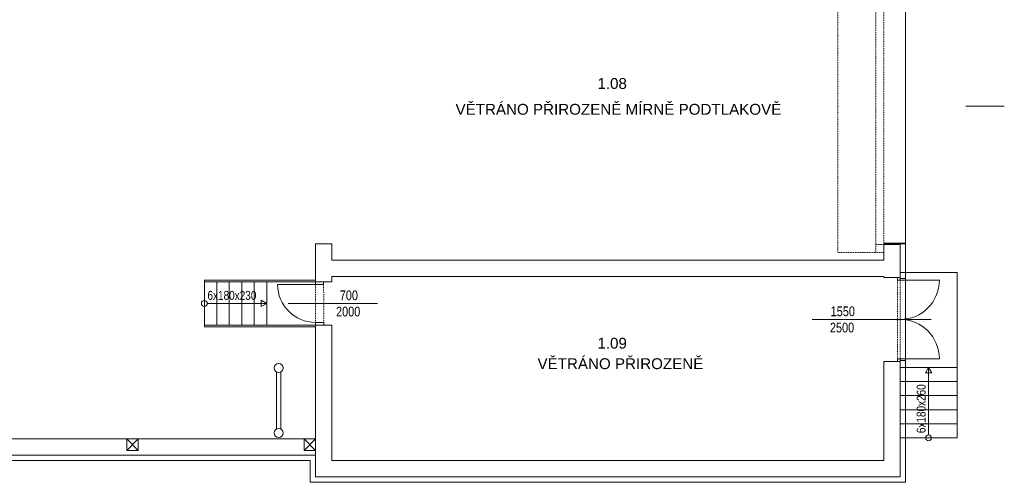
# Model space of a CAD drawing. Header units: millimetres. Extents: x 918337 to 1269480, y -257156 to -67477.
# Tile 99 of 114: x 1237044 to 1255202, y -116398 to -107862. Entities that reach past the tile are written whole.
import ezdxf

# ---------------------------------------------------------------- set-up
doc = ezdxf.new("R2010")
doc.units = ezdxf.units.MM
doc.linetypes.add('DĚLICÍ2', pattern=[15.875, 6.35, -3.175, 0, -3.175, 0, -3.175])
doc.layers.get('0').update_dxf_attribs({"color": 8, "lineweight": 9})
doc.layers.add('LEGENDY', color=7, linetype='Continuous', lineweight=9)
doc.layers.add('St_plocha_místnosti', color=3, linetype='Continuous', lineweight=18)
doc.styles.add('Andy', font='arial.ttf')
doc.styles.get("Standard").update_dxf_attribs({"font": 'arial.ttf'})
doc.linetypes.add('IZOLACE', pattern='A,0.0001,-0.1,[134,ltypeshp.shx,S=0.1,R=0,X=-0.1,Y=0],-0.2,[134,ltypeshp.shx,S=0.1,R=180,X=0.1,Y=0],-0.1', length=0.4001)

# ---------------------------------------------------------------- blocks, each defined once
blk = doc.blocks.new('X XZ X X ZX')
at = {"color": 8, "linetype": 'DĚLICÍ2', "ltscale": 2}
for p, q in [((1138869, -145993), (1138869, -151393)), ((1139569, -146143), (1139569, -151243)), ((1139719, -151243), (1139719, -146143)), ((1139719, -151243), (1139569, -151243)), ((1139569, -151243), (1139569, -151393)), ((1139719, -151393), (1139719, -151243)), ((1138869, -151393), (1139569, -151393)), ((1139569, -151393), (1139719, -151393)), ((1139969, -151903), (1139969, -153353)), ((1140019, -151903), (1140019, -153353)), ((1129240, -152683), (1129239, -151983)), ((1129390, -152683), (1129389, -151983))]:
    blk.add_line(p, q, dxfattribs=at)
at = {"color": 8, "ltscale": 3}
for p, q in [((1140119, -146143), (1140119, -151243)), ((1140119, -153383), (1140119, -151873))]:
    blk.add_line(p, q, dxfattribs=at)
at = {"color": 8}
for p, q in [((1141232, -148693), (1141941, -148693)), ((1139719, -151223), (1140119, -151223)), ((1140019, -151873), (1140119, -151873)), ((1128736, -152333), (1130384, -152333)), ((1138401, -152628), (1140592, -152628)), ((1140019, -153383), (1140119, -153383))]:
    blk.add_line(p, q, dxfattribs=at)
at = {"color": 8, "ltscale": 2}
for p, q in [((1129539, -151233), (1129239, -151233)), ((1129239, -151933), (1129239, -151233)), ((1129539, -151533), (1129539, -151233)), ((1140019, -151243), (1139719, -151243)), ((1139719, -151533), (1139719, -151243)), ((1140019, -151853), (1140019, -151243)), ((1140119, -151873), (1140119, -151223)), ((1139719, -151533), (1129539, -151533)), ((1141069, -151763), (1140019, -151763)), ((1141069, -153513), (1141069, -151763)), ((1127189, -151903), (1129239, -151903)), ((1127189, -151903), (1127189, -152763)), ((1127419, -151933), (1127189, -151933)), ((1127189, -151933), (1127189, -152733)), ((1127649, -151933), (1127419, -151933)), ((1127419, -151933), (1127419, -152733)), ((1127879, -151933), (1127649, -151933)), ((1127649, -151933), (1127649, -152733)), ((1128109, -151933), (1127879, -151933)), ((1127879, -151933), (1127879, -152733)), ((1128339, -151933), (1128109, -151933)), ((1128109, -151933), (1128109, -152733)), ((1128339, -151933), (1128339, -152733)), ((1128339, -151933), (1129239, -151933)), ((1129239, -151933), (1129539, -151933)), ((1129239, -151933), (1129239, -151983)), ((1129389, -151933), (1129239, -151933)), ((1129389, -151983), (1129389, -151933)), ((1139719, -151833), (1129539, -151833)), ((1129539, -151933), (1129539, -151833)), ((1139719, -151853), (1139719, -151833)), ((1139719, -151853), (1140019, -151853)), ((1140019, -151853), (1139969, -151853)), ((1139969, -151853), (1139969, -151903)), ((1139969, -151903), (1140019, -151903)), ((1140019, -151903), (1140019, -151853)), ((1140019, -151903), (1140744, -151903)), ((1129239, -151983), (1128539, -151983)), ((1129239, -151983), (1129389, -151983)), ((1127244, -152333), (1128339, -152333)), ((1128339, -152333), (1128238, -152274)), ((1128238, -152274), (1128238, -152391)), ((1128238, -152391), (1128339, -152333)), ((1129240, -152683), (1129240, -152733)), ((1129390, -152683), (1129240, -152683)), ((1129390, -152733), (1129390, -152683)), ((1127189, -152733), (1127419, -152733)), ((1127189, -152763), (1129239, -152763)), ((1127419, -152733), (1127649, -152733)), ((1127649, -152733), (1127879, -152733)), ((1127879, -152733), (1128109, -152733)), ((1128109, -152733), (1128339, -152733)), ((1128339, -152733), (1129239, -152733)), ((1129239, -152733), (1129539, -152733)), ((1129239, -155043), (1129239, -152733)), ((1129240, -152733), (1129390, -152733)), ((1129539, -155233), (1129539, -152733)), ((1139719, -153403), (1140019, -153403)), ((1139719, -155233), (1139719, -153403)), ((1140019, -153353), (1139969, -153353)), ((1139969, -153353), (1139969, -153403)), ((1139969, -153403), (1140019, -153403)), ((1140019, -153353), (1140744, -153353)), ((1140019, -153403), (1140019, -153353)), ((1140019, -155533), (1140019, -153403)), ((1140119, -155633), (1140119, -153383)), ((1140019, -153513), (1141069, -153513)), ((1140019, -153513), (1140019, -153773)), ((1140544, -153513), (1140486, -153614)), ((1140486, -153614), (1140603, -153614)), ((1140603, -153614), (1140544, -153513)), ((1140544, -154758), (1140544, -153513)), ((1141069, -153773), (1141069, -153513)), ((1140019, -153773), (1140019, -154033)), ((1140019, -153773), (1141069, -153773)), ((1141069, -154033), (1141069, -153773)), ((1140019, -154033), (1140019, -154293)), ((1140019, -154033), (1141069, -154033)), ((1141069, -154293), (1141069, -154033)), ((1140019, -154293), (1140019, -154553)), ((1140019, -154293), (1141069, -154293)), ((1141069, -154553), (1141069, -154293)), ((1140019, -154553), (1140019, -154813)), ((1140019, -154553), (1141069, -154553)), ((1141069, -154813), (1141069, -154553)), ((1059489, -154833), (1129239, -154833)), ((1125759, -154833), (1125969, -155043)), ((1125759, -155043), (1125969, -154833)), ((1125969, -154833), (1125759, -154833)), ((1125759, -154833), (1125759, -155043)), ((1125969, -155043), (1125969, -154833)), ((1129029, -154833), (1129239, -155043)), ((1129029, -155043), (1129239, -154833)), ((1129239, -154833), (1129029, -154833)), ((1129029, -154833), (1129029, -155043)), ((1129239, -155043), (1129239, -154833)), ((1140019, -154813), (1141069, -154813)), ((1125759, -155043), (1125969, -155043)), ((1129029, -155043), (1129239, -155043)), ((1129239, -155533), (1129239, -155043)), ((1129239, -155133), (1059489, -155133)), ((1129139, -155233), (1059489, -155233)), ((1129139, -155633), (1129139, -155233)), ((1139719, -155233), (1129539, -155233)), ((1140019, -155533), (1129239, -155533)), ((1140119, -155633), (1129139, -155633))]:
    blk.add_line(p, q, dxfattribs=at)
at = {"color": 8, "linetype": 'IZOLACE', "ltscale": 2}
blk.add_line((1140119, -151233), (1139719, -151233), dxfattribs=at)
at = {"color": 8, "lineweight": 18, "ltscale": 2}
for p, q in [((1128519, -154648), (1128519, -153598)), ((1128599, -154648), (1128599, -153598))]:
    blk.add_line(p, q, dxfattribs=at)
at = {"color": 8, "ltscale": 2}
for centre, radius in [((1127189, -152333), 54.6), ((1128559, -153523), 85), ((1128559, -154723), 85), ((1140544, -154813), 54.6)]:
    blk.add_circle(centre, radius, dxfattribs=at)
for centre, radius, start, end in [((1140019, -151903), 725, 270, 0), ((1129239, -151983), 700, 180, 270), ((1140019, -153353), 725, 0, 90)]:
    blk.add_arc(centre, radius, start, end, dxfattribs=at)
at = {"color": 8, "ltscale": 2, "width": 0.8}
blk.add_text('6x180x230', height=165, dxfattribs=at).set_placement((1127246, -152266))
at = {"color": 8, "width": 0.8}
for s, p in [('700', (1129686, -152273)), ('2000', (1129617, -152573)), ('1550', (1138739, -152568)), ('2500', (1138725, -152868))]:
    blk.add_text(s, height=180, dxfattribs=at).set_placement(p)
at = {"color": 8, "ltscale": 2, "width": 0.8}
blk.add_text('6x180x260', height=165, rotation=90, dxfattribs=at).set_placement((1140490, -154726))

msp = doc.modelspace()

# ---------------------------------------------------------------- block references
msp.add_blockref('X XZ X X ZX', (113260.7, 39235.1))

# ---------------------------------------------------------------- texts
at = {"layer": 'LEGENDY', "lineweight": 5, "char_height": 200, "attachment_point": 7}
for s, width, insert in [('\\A1;VĚTRÁNO PŘIROZENĚ MÍRNĚ PODTLAKOVĚ', 10186.588, (1245082, -109618.4)), ('\\A1;{\\L\\P}VĚTRÁNO PŘIROZENĚ', 10573.444, (1246593.6, -114311.9))]:
    msp.add_mtext_dynamic_manual_height_columns(s, width=width, gutter_width=0, heights=[2614.2], dxfattribs=dict(at, insert=insert))
at = {"layer": 'St_plocha_místnosti', "ltscale": 2, "style": 'Andy'}
for s, p in [('1.08', (1247698, -109139.4)), ('1.09', (1247698, -113931.2))]:
    msp.add_text(s, height=200, dxfattribs=at).set_placement(p)

doc.saveas('drawing.dxf')
